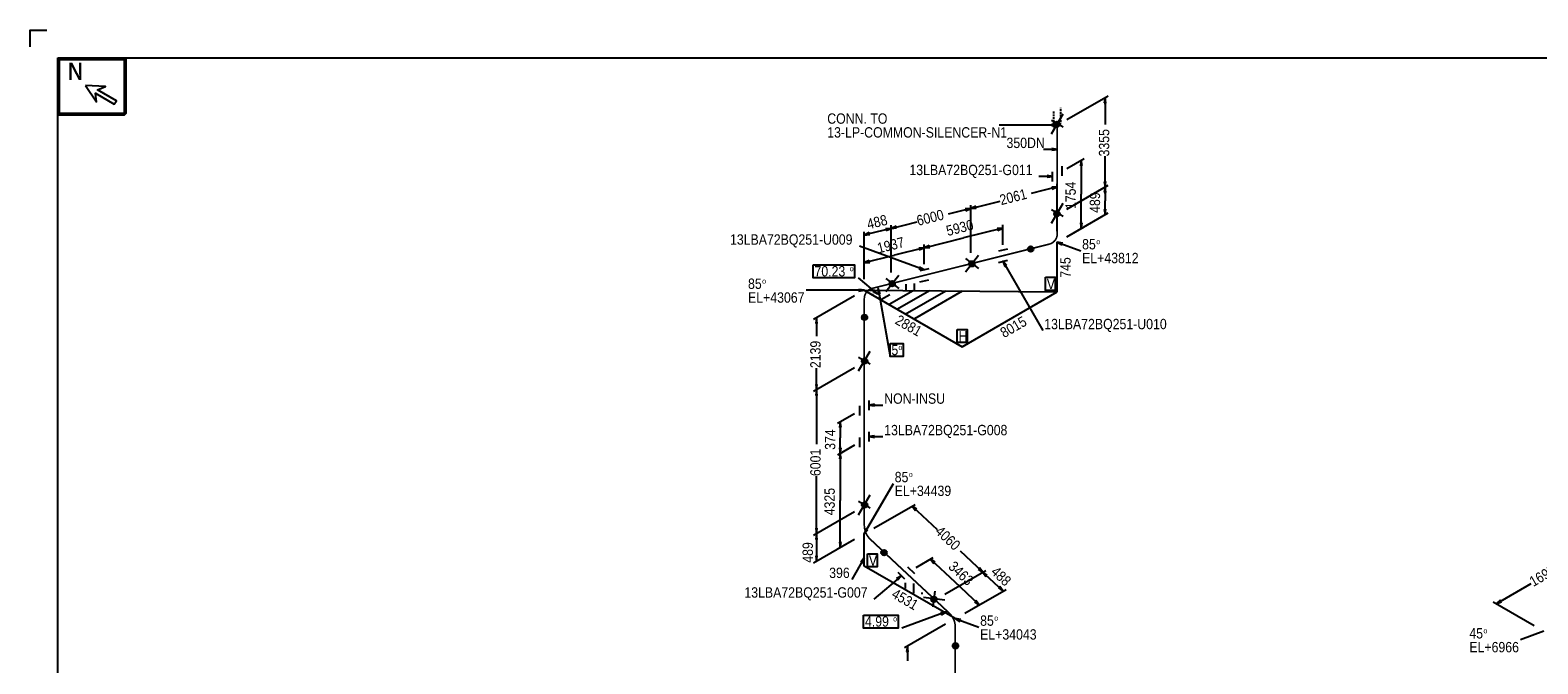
# Model space of a CAD drawing. Extents: x 0 to 841, y 0 to 594.
# Tile 2 of 3: x 0 to 545, y 365 to 594. Entities that reach past the tile are written whole.
import ezdxf

# ---------------------------------------------------------------- set-up
doc = ezdxf.new("R2010")
doc.units = 0
doc.linetypes.add('GT100', pattern=[1, 0.666667, -0.333333])
doc.styles.add('ARIAL', font='arial.ttf')

msp = doc.modelspace()

# ---------------------------------------------------------------- linework, layer by layer
at = {"color": 2}
for centre, radius in [((371.49, 559.93), 0.85), ((371.49, 559.93), 0.7), ((371.49, 559.93), 0.55), ((371.49, 559.93), 0.4), ((371.49, 559.93), 0.25), ((371.49, 527.53), 0.85), ((371.49, 527.53), 0.7), ((371.49, 527.53), 0.55), ((371.49, 527.53), 0.4), ((371.49, 527.53), 0.25), ((362, 514.71), 0.85), ((362, 514.71), 0.7), ((362, 514.71), 0.55), ((362, 514.71), 0.4), ((362, 514.71), 0.25), ((340.69, 509.36), 0.85), ((340.69, 509.36), 0.7), ((340.69, 509.36), 0.55), ((340.69, 509.36), 0.4), ((340.69, 509.36), 0.25), ((311.89, 502.16), 0.85), ((311.89, 502.16), 0.7), ((311.89, 502.16), 0.55), ((311.89, 502.16), 0.4), ((311.89, 502.16), 0.25), ((301.89, 489.96), 0.85), ((301.89, 489.96), 0.7), ((301.89, 489.96), 0.55), ((301.89, 489.96), 0.4), ((301.89, 489.96), 0.25), ((301.91, 474.17), 0.85), ((301.91, 474.17), 0.7), ((301.91, 474.17), 0.55), ((301.91, 474.17), 0.4), ((301.91, 474.17), 0.25), ((301.91, 422.07), 0.85), ((301.91, 422.07), 0.7), ((301.91, 422.07), 0.55), ((301.91, 422.07), 0.4), ((301.91, 422.07), 0.25), ((308.93, 404.81), 0.85), ((308.93, 404.81), 0.7), ((308.93, 404.81), 0.55), ((308.93, 404.81), 0.4), ((308.93, 404.81), 0.25), ((326.99, 387.91), 0.85), ((326.99, 387.91), 0.7), ((326.99, 387.91), 0.55), ((326.99, 387.91), 0.4), ((326.99, 387.91), 0.25), ((334.79, 371.06), 0.85), ((334.79, 371.06), 0.7), ((334.79, 371.06), 0.55), ((334.79, 371.06), 0.4), ((334.79, 371.06), 0.25)]:
    msp.add_circle(centre, radius, dxfattribs=at)
at = {"layer": 'ARROW', "color": 7}
for p, q in [((388.6, 567.6), (389.2, 567.6)), ((369.6, 559.9), (369.6, 559.3)), ((369.6, 551.1), (369.6, 550.5)), ((367.9, 541.3), (367.9, 540.7)), ((380, 544.9), (380.6, 544.9)), ((369.6, 537.1), (369.8, 536.4)), ((389.2, 539.2), (388.6, 539.2)), ((388.6, 535.2), (389.2, 535.2)), ((338.3, 529.3), (338.5, 528.6)), ((342.3, 529.5), (342.1, 530.2)), ((389.2, 529.2), (388.6, 529.2)), ((380.6, 524.2), (380, 524.2)), ((303.8, 520), (303.6, 520.7)), ((309.5, 522.1), (309.7, 521.4)), ((313.5, 522.4), (313.3, 523)), ((349.9, 522.2), (350.1, 521.5)), ((321.5, 515.1), (321.7, 514.4)), ((325.5, 515.3), (325.3, 516)), ((373.3, 516.2), (373.6, 516.9)), ((303.8, 509.9), (303.6, 510.6)), ((321.8, 508.2), (321.5, 507.6)), ((352.6, 508.4), (353.2, 508.8)), ((299.8, 500.1), (299.8, 499.5)), ((305.3, 500), (304.9, 499.5)), ((306.8, 498.4), (307.5, 498.5)), ((284.2, 487.8), (284.8, 487.8)), ((284.8, 465.7), (284.2, 465.7)), ((284.2, 461.7), (284.8, 461.7)), ((305.5, 457.9), (305.5, 458.5)), ((292.8, 450.1), (293.4, 450.1)), ((293.4, 442.7), (292.8, 442.7)), ((305.5, 446.5), (305.5, 447.1)), ((292.8, 438.7), (293.4, 438.7)), ((320.3, 420), (320.8, 420.5)), ((284.8, 413.6), (284.2, 413.6)), ((284.2, 409.6), (284.8, 409.6)), ((303.1, 413.1), (302.5, 413.5)), ((293.4, 408.6), (292.8, 408.6)), ((284.8, 403.6), (284.2, 403.6)), ((300.5, 401.4), (301.1, 401)), ((326.9, 400.8), (327.4, 401.3)), ((343.5, 399.3), (343, 398.8)), ((313.5, 395.4), (313.9, 394.9)), ((345.8, 396.1), (346.3, 396.6)), ((342.2, 387.5), (341.7, 387)), ((350.8, 392.5), (350.3, 392)), ((532.3, 387), (531.9, 387.6)), ((329.4, 383), (329.7, 382.3)), ((336.4, 379.9), (336.7, 380.6)), ((317.1, 368.9), (317.7, 368.9))]:
    msp.add_line(p, q, dxfattribs=at)
at = {"layer": 'ELBO', "color": 3, "const_width": 0.6, "flags": 128}
for points in [[(368.7, 516.5, 0.343471), (371.6, 520.2)], [(301.8, 496.8, -0.345189), (304.7, 500.5)], [(304, 409.6, -0.205729), (301.8, 414.6)], [(334.7, 377.9, 0.210278), (332.5, 382.9)]]:
    msp.add_lwpolyline(points, format="xyb", dxfattribs=at)
at = {"layer": 'GT_1', "flags": 128}
for points in [[(0, 588), (0, 594), (6, 594)], [(389.2, 567.6), (388.9, 569.6), (388.6, 567.6)], [(369.6, 559.3), (371.6, 559.6), (369.6, 559.9)], [(369.6, 550.5), (371.6, 550.8), (369.6, 551.1)], [(367.9, 540.7), (369.9, 541), (367.9, 541.3)], [(369.8, 536.4), (371.6, 537.2), (369.6, 537.1)], [(338.5, 528.6), (340.3, 529.4), (338.3, 529.3)], [(342.1, 530.2), (340.3, 529.4), (342.3, 529.5)], [(303.6, 520.7), (301.8, 519.8), (303.8, 520)], [(309.7, 521.4), (311.5, 522.2), (309.5, 522.1)], [(313.3, 523), (311.5, 522.2), (313.5, 522.4)], [(373.6, 516.9), (371.6, 517.2), (373.3, 516.2)], [(321.5, 507.6), (323.5, 507.2), (321.8, 508.2)], [(353.2, 508.8), (351.9, 510.3), (352.6, 508.4)], [(299.8, 499.5), (301.8, 499.8), (299.8, 500.1)], [(304.9, 499.5), (306.6, 498.5), (305.3, 500)], [(307.5, 498.5), (306.8, 500.4), (306.8, 498.4)], [(284.8, 487.8), (284.5, 489.8), (284.2, 487.8)], [(284.2, 465.7), (284.5, 463.7), (284.8, 465.7)], [(284.8, 461.7), (284.5, 463.7), (284.2, 461.7)], [(305.5, 458.5), (303.5, 458.2), (305.5, 457.9)], [(305.5, 447.1), (303.5, 446.8), (305.5, 446.5)], [(320.8, 420.5), (319.1, 421.6), (320.3, 420)], [(284.2, 413.6), (284.5, 411.6), (284.8, 413.6)], [(284.8, 409.6), (284.5, 411.6), (284.2, 409.6)], [(302.5, 413.5), (301.8, 411.6), (303.1, 413.1)], [(284.2, 403.6), (284.5, 401.6), (284.8, 403.6)], [(301.1, 401), (301.8, 402.9), (300.5, 401.4)], [(343, 398.8), (344.7, 397.7), (343.5, 399.3)], [(313.9, 394.9), (315.2, 396.4), (313.5, 395.4)], [(346.3, 396.6), (344.7, 397.7), (345.8, 396.1)], [(350.3, 392), (352, 390.9), (350.8, 392.5)], [(531.9, 387.6), (530.4, 386.3), (532.3, 387)], [(329.7, 382.3), (331.4, 383.3), (329.4, 383)], [(336.7, 380.6), (334.7, 380.9), (336.4, 379.9)], [(317.7, 368.9), (317.4, 370.9), (317.1, 368.9)]]:
    msp.add_lwpolyline(points, dxfattribs=at)
at = {"layer": 'GT_1', "color": 2, "flags": 128}
for points in [[(380.6, 544.9), (380.3, 546.9), (380, 544.9)], [(388.6, 539.2), (388.9, 537.2), (389.2, 539.2)], [(389.2, 535.2), (388.9, 537.2), (388.6, 535.2)], [(388.6, 529.2), (388.9, 527.2), (389.2, 529.2)], [(380, 524.2), (380.3, 522.2), (380.6, 524.2)], [(350.1, 521.5), (351.9, 522.3), (349.9, 522.2)], [(321.7, 514.4), (323.5, 515.2), (321.5, 515.1)], [(325.3, 516), (323.5, 515.2), (325.5, 515.3)], [(303.6, 510.6), (301.8, 509.8), (303.8, 509.9)], [(293.4, 450.1), (293.1, 452.1), (292.8, 450.1)], [(292.8, 442.7), (293.1, 440.7), (293.4, 442.7)], [(293.4, 438.7), (293.1, 440.7), (292.8, 438.7)], [(292.8, 408.6), (293.1, 406.6), (293.4, 408.6)], [(327.4, 401.3), (325.7, 402.4), (326.9, 400.8)], [(341.7, 387), (343.4, 385.9), (342.2, 387.5)]]:
    msp.add_lwpolyline(points, dxfattribs=at)
at = {"layer": 'PL16', "flags": 128}
msp.add_lwpolyline([(34, 583.2), (34, 563.2), (10, 563.2), (10, 583.4), (34.2, 583.4), (34.2, 563.4), (10.2, 563.4), (10.2, 583.6), (34.4, 583.6), (34.4, 563.6), (10.4, 563.6), (10.4, 583.8), (34.6, 583.8), (34.6, 563.8), (10.6, 563.8), (10.6, 584)], dxfattribs=at)
at = {"layer": 'PL2', "color": 7, "flags": 128}
for points in [[(375.1, 561.6), (390, 570.2)], [(388.9, 569.6), (388.9, 559.8)], [(369.5, 556.5), (373.7, 563.7)], [(371.6, 559.6), (350.6, 559.6)], [(373.7, 558.9), (369.5, 561.3)], [(371.6, 550.8), (366.6, 550.8)], [(375.1, 543.9), (381.3, 547.5)], [(380.3, 546.9), (380.3, 534.6)], [(388.9, 537.2), (388.9, 548.3)], [(369.9, 541), (364.9, 541)], [(369.9, 539.2), (369.9, 542.7)], [(373.3, 544.7), (373.3, 541.2)], [(371.6, 537.2), (362.2, 534.9)], [(371.6, 521.2), (371.6, 538.4)], [(375.1, 529.2), (390, 537.8)], [(375.1, 529.2), (390, 537.8)], [(380.3, 522.2), (380.3, 534.6)], [(340.3, 529.4), (332.1, 527.4)], [(340.3, 529.4), (351, 532.1)], [(340.3, 513.4), (340.3, 530.6)], [(340.3, 513.4), (340.3, 530.6)], [(369.5, 524.1), (373.7, 531.3)], [(311.5, 522.2), (320.9, 524.6)], [(373.7, 526.5), (369.5, 528.9)], [(375.1, 519.2), (390, 527.8)], [(301.8, 503.8), (301.8, 521)], [(301.8, 519.8), (302.9, 520.1)], [(311.5, 522.2), (302.9, 520.1)], [(311.5, 506.2), (311.5, 523.4)], [(311.5, 506.2), (311.5, 523.4)], [(323.5, 515.2), (337.7, 518.8)], [(351.9, 522.3), (337.7, 518.8)], [(351.9, 516.3), (351.9, 523.5)], [(375.1, 519.2), (381.3, 522.8)], [(323.5, 507.2), (300, 515.8)], [(353.6, 514.7), (350.3, 513.9)], [(371.6, 517.2), (380.1, 514.1)], [(371.6, 499.2), (371.6, 517.2)], [(301.8, 503.8), (301.8, 511)], [(325.2, 507.6), (321.9, 506.8)], [(338.4, 506.5), (343.1, 512.5)], [(338.4, 511.3), (343.1, 507.7)], [(350.3, 509.9), (353.6, 510.7)], [(351.9, 510.3), (366.4, 485.2)], [(306.6, 498.5), (299.7, 504.3)], [(309.6, 499.3), (314.3, 505.3)], [(309.6, 504.1), (314.3, 500.5)], [(316.8, 502), (316.8, 499.7)], [(319.8, 502.3), (319.8, 499.6)], [(321.9, 502.8), (325.2, 503.6)], [(301.8, 499.8), (280.8, 499.8)], [(298.3, 497.8), (283.4, 489.2)], [(301.8, 499.8), (337.2, 479.3)], [(301.8, 499.8), (371.6, 499.2)], [(305.1, 498.2), (304.8, 498.1)], [(306.8, 500.4), (311.1, 475.8)], [(311, 498.2), (308, 496.4)], [(319.5, 499.6), (310.8, 494.6)], [(325.4, 499.6), (313.8, 492.9)], [(331.3, 499.5), (316.6, 491)], [(337.2, 499.5), (319.9, 489.5)], [(337.2, 479.3), (371.6, 499.2)], [(284.5, 489.8), (284.5, 483.2)], [(299.7, 470.6), (303.9, 477.8)], [(303.9, 473), (299.7, 475.4)], [(298.3, 471.7), (283.4, 463.1)], [(298.3, 471.7), (283.4, 463.1)], [(284.5, 463.7), (284.5, 471.6)], [(284.5, 463.7), (284.5, 444.1)], [(303.5, 456.4), (303.5, 459.9)], [(298.3, 455.1), (292.1, 451.5)], [(300.1, 457.9), (300.1, 454.4)], [(303.5, 458.2), (308.5, 458.2)], [(303.5, 445), (303.5, 448.5)], [(300.1, 446.5), (300.1, 443)], [(303.5, 446.8), (308.5, 446.8)], [(293.1, 440.7), (293.1, 423.7)], [(284.5, 411.6), (284.5, 432.5)], [(299.7, 418.5), (303.9, 425.7)], [(301.8, 411.6), (312.3, 429.8)], [(293.1, 406.6), (293.1, 423.7)], [(303.9, 420.9), (299.7, 423.3)], [(305.3, 413.6), (320.2, 422.2)], [(319.1, 421.6), (328.2, 413.2)], [(298.3, 419.6), (283.4, 411)], [(298.3, 419.6), (283.4, 411)], [(298.3, 409.6), (283.4, 401)], [(284.5, 411.6), (284.5, 402.7)], [(298.3, 409.6), (292.1, 406)], [(301.8, 399.9), (301.8, 411.6)], [(344.7, 397.7), (336.6, 405.3)], [(284.5, 401.6), (284.5, 402.7)], [(301.8, 402.9), (297.3, 395.1)], [(334.7, 380.9), (301.8, 399.9)], [(317.4, 399.6), (320, 397.2)], [(320.5, 399.4), (326.7, 403)], [(325.7, 402.4), (334.5, 394.2)], [(330.9, 389.7), (345.8, 398.3)], [(330.9, 389.7), (345.8, 398.3)], [(315.2, 396.4), (305.2, 388)], [(316.5, 395.2), (314, 397.6)], [(316.7, 391.8), (316.7, 393.8)], [(319.7, 390.1), (319.7, 393.6)], [(343.4, 385.9), (334.5, 394.2)], [(344.7, 397.7), (345.5, 396.9)], [(352, 390.9), (345.5, 396.9)], [(530.4, 386.3), (543.1, 393.6)], [(322.7, 389.8), (322.7, 390.3)], [(330.9, 387.6), (323.2, 388.5)], [(326.7, 385.2), (327.4, 390.9)], [(338.2, 382.9), (353.1, 391.5)], [(331.4, 383.3), (315.4, 377.5)], [(338.2, 382.9), (344.4, 386.5)], [(544.2, 378.3), (529.3, 386.9)], [(331.2, 378.9), (316.3, 370.3)], [(334.7, 380.9), (343.2, 377.8)], [(547.7, 376.3), (539.2, 373.2)], [(317.4, 370.9), (317.4, 365.6)]]:
    msp.add_lwpolyline(points, dxfattribs=at)
at = {"layer": 'PL2', "color": 3, "flags": 128}
for points in [[(388.9, 537.2), (388.9, 532.2)], [(388.9, 527.2), (388.9, 532.2)], [(323.5, 515.2), (312.7, 512.5)], [(323.5, 509.2), (323.5, 516.4)], [(323.5, 509.2), (323.5, 516.4)], [(301.8, 509.8), (312.7, 512.5)], [(293.1, 452.1), (293.1, 446.4)], [(298.3, 443.7), (292.1, 440.1)], [(298.3, 443.7), (292.1, 440.1)], [(293.1, 440.7), (293.1, 446.4)]]:
    msp.add_lwpolyline(points, dxfattribs=at)
at = {"layer": 'PL4', "color": 7, "linetype": 'GT100', "flags": 128}
msp.add_lwpolyline([(370.3, 564.5), (370.3, 558.9), (372.9, 560.3), (372.9, 565.9)], dxfattribs=at)
at = {"layer": 'PL5', "color": 7, "flags": 128}
for points in [[(283.3, 509), (298.3, 509), (298.3, 504.3), (283.3, 504.3), (283.3, 509)], [(367.3, 504.5), (370.9, 504.5), (370.9, 499.7), (367.3, 499.7), (367.3, 504.5)], [(335.4, 485.6), (339, 485.6), (339, 480.9), (335.4, 480.9), (335.4, 485.6)], [(311.1, 480.5), (315.9, 480.5), (315.9, 475.8), (311.1, 475.8), (311.1, 480.5)], [(303, 404.3), (306.5, 404.3), (306.5, 399.6), (303, 399.6), (303, 404.3)], [(301.5, 382.2), (314, 382.2), (314, 377.5), (301.5, 377.5), (301.5, 382.2)]]:
    msp.add_lwpolyline(points, dxfattribs=at)
at = {"layer": 'PL8', "color": 7, "flags": 128}
msp.add_lwpolyline([(20, 574), (24, 568), (23.6, 571.2), (30.4, 567.2), (31.2, 568.4), (24.4, 572.4), (27.2, 573.6), (20, 574)], dxfattribs=at)
at = {"layer": 'spoolno', "color": 7, "flags": 128}
msp.add_lwpolyline([(10, 584), (831, 584), (831, 10), (10, 10), (10, 584)], dxfattribs=at)
at = {"layer": 'SW', "color": 2}
for centre in [(371.49, 559.93), (371.49, 527.53), (362, 514.71), (340.69, 509.36), (311.89, 502.16), (301.89, 489.96), (301.91, 474.17), (301.91, 422.07), (308.93, 404.81), (326.99, 387.91), (334.79, 371.06)]:
    msp.add_circle(centre, 1, dxfattribs=at)
at = {"layer": 'TPIPE10', "color": 3, "const_width": 0.6, "flags": 128}
for points in [[(351.9, 512.3), (361.9, 514.8)], [(361.9, 514.8), (368.7, 516.5)], [(323.5, 505.2), (340.3, 509.4)], [(340.3, 509.4), (351.9, 512.3)], [(304.7, 500.5), (311.5, 502.2)], [(311.5, 502.2), (323.5, 505.2)]]:
    msp.add_lwpolyline(points, dxfattribs=at)
at = {"layer": 'TPIPE11', "color": 3, "const_width": 0.6, "flags": 128}
for points in [[(371.6, 541.9), (371.6, 559.6)], [(371.6, 527.2), (371.6, 541.9)], [(371.6, 520.2), (371.6, 527.2)]]:
    msp.add_lwpolyline(points, dxfattribs=at)
at = {"layer": 'TPIPE7', "color": 3, "const_width": 0.6, "flags": 128}
for points in [[(334.7, 370.9), (334.7, 377.9)], [(334.7, 357.4), (334.7, 370.9)]]:
    msp.add_lwpolyline(points, dxfattribs=at)
at = {"layer": 'TPIPE8', "color": 3, "const_width": 0.6, "flags": 128}
for points in [[(309.1, 404.8), (304, 409.6)], [(317, 397.4), (309.1, 404.8)], [(327.4, 387.7), (317, 397.4)], [(332.5, 382.9), (327.4, 387.7)]]:
    msp.add_lwpolyline(points, dxfattribs=at)
at = {"layer": 'TPIPE9', "color": 3, "const_width": 0.6, "flags": 128}
for points in [[(301.8, 489.8), (301.8, 496.8)], [(301.8, 473.7), (301.8, 489.8)], [(301.8, 457.1), (301.8, 473.7)], [(301.8, 445.7), (301.8, 457.1)], [(301.8, 421.6), (301.8, 445.7)], [(301.8, 414.6), (301.8, 421.6)]]:
    msp.add_lwpolyline(points, dxfattribs=at)

# ---------------------------------------------------------------- texts
at = {"layer": 'ELEV', "color": 2, "style": 'ARIAL', "width": 0.85}
for s, p in [('EL+43812', (380.6, 509.6)), ('EL+43067', (259.73, 495.3)), ('EL+34439', (312.8, 425.3)), ('EL+34043', (343.7, 373.3)), ('EL+6966', (520.7, 368.7))]:
    msp.add_text(s, height=3.75, dxfattribs=at).set_placement(p)
at = {"layer": 'FLAN', "color": 2, "style": 'ARIAL', "width": 0.85}
for s, p in [('13LBA72BQ251-G011', (318.11, 541.5)), ('13LBA72BQ251-G008', (309, 447.3)), ('13LBA72BQ251-G007', (258.41, 388.5))]:
    msp.add_text(s, height=3.75, dxfattribs=at).set_placement(p)
at = {"layer": 'GT_1', "color": 2, "style": 'ARIAL', "width": 0.85}
for s, height, p in [('N', 6.25, (13.6, 576)), ('N', 6.25, (13.8, 576)), ('CONN. TO', 3.75, (288.39, 560.1)), ('13-LP-COMMON-SILENCER-N1', 3.75, (288.39, 555.1)), ('350DN', 3.75, (353.24, 551.3)), ('13LBA72BQ251-U009', 3.75, (253.21, 516.3)), ('85', 3.75, (380.6, 514.6)), ('o', 1.88, (385.7, 516.48)), ('70.23', 3.75, (283.77, 504.8)), ('o', 1.88, (296.52, 506.68)), ('85', 3.75, (259.73, 500.3)), ('o', 1.88, (264.83, 502.18)), ('V', 3.75, (367.83, 500.21)), ('13LBA72BQ251-U010', 3.75, (366.9, 485.7)), ('5', 3.75, (311.6, 476.3)), ('H', 3.75, (335.92, 481.32)), ('o', 1.88, (314.15, 478.18)), ('NON-INSU', 3.75, (309, 458.7)), ('85', 3.75, (312.8, 430.3)), ('o', 1.88, (317.9, 432.18)), ('V', 3.75, (303.45, 400.1)), ('396', 3.75, (289.09, 395.6)), ('85', 3.75, (343.7, 378.3)), ('4.99', 3.75, (302.04, 378)), ('o', 1.88, (312.24, 379.88)), ('o', 1.88, (348.8, 380.18)), ('45', 3.75, (520.7, 373.7)), ('o', 1.88, (525.8, 375.57))]:
    msp.add_text(s, height=height, dxfattribs=at).set_placement(p)
for s, rotation, p in [('3355', 90, (390.42, 548.26)), ('2061', 14, (351.32, 530.6)), ('1754', 90, (378.31, 529.22)), ('489', 90, (387.1, 527.82)), ('488', 14, (303.27, 521.83)), ('6000', 14, (321.27, 523.1)), ('5930', 14.226, (332, 519.4)), ('1937', 13.9125, (307, 513.14)), ('745', 90, (376.46, 504.34)), ('2881', -30, (312.62, 487.87)), ('8015', 30, (352.38, 482.42)), ('2139', 90, (285.98, 471.61)), ('374', 90, (291.3, 442.02)), ('6001', 90, (285.98, 432.51)), ('4325', 90, (291.11, 418.32)), ('4060', -43, (327.14, 412.06)), ('489', 90, (283.2, 401.14)), ('3463', 316.9979, (331.92, 399.32)), ('488', -43, (347.31, 397.44)), ('1697', 30, (543.83, 392.33)), ('4531', -30, (311.32, 388.76))]:
    msp.add_text(s, height=3.75, rotation=rotation, dxfattribs=at).set_placement(p)

doc.saveas('drawing.dxf')
